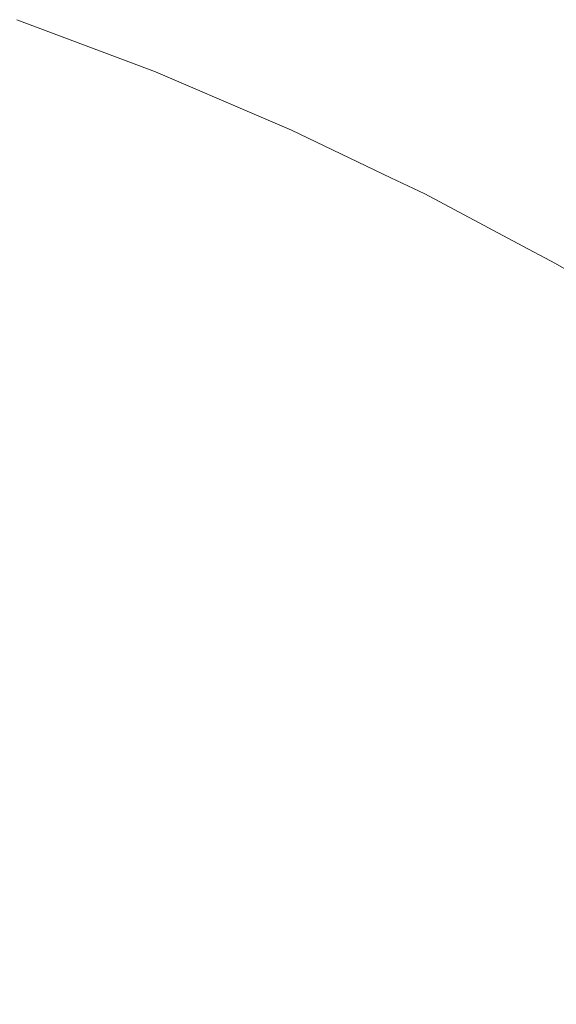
# Model space of a CAD drawing. Header units: centimetres. Extents: x -25.9 to 27.4, y -28.2 to -26.4.
# Tile 198 of 199: x 27.3048 to 27.3202, y -26.3939 to -26.3657. Entities that reach past the tile are written whole.
import ezdxf

# ---------------------------------------------------------------- set-up
doc = ezdxf.new("R2010")
doc.units = ezdxf.units.CM
doc.header["$LTSCALE"] = 2.54
doc.layers.add('Lucido design-1', color=7, linetype='Continuous')

# ---------------------------------------------------------------- blocks, each defined once
blk = doc.blocks.new('Gruppo-4-1')
at = {"color": 7, "linetype": 'Continuous', "lineweight": 9}
for points, invisible_edges in [([(27.304721, -26.365802, 539.815674), (27.308689, -26.367299, 539.815674), (27.30859, -26.367546, 539.811541), (27.304632, -26.366053, 539.811541)], 15), ([(27.304666, -26.365958, 540.427254), (27.308627, -26.367453, 540.427254), (27.308707, -26.367255, 540.423108), (27.304737, -26.365757, 540.423108)], 15), ([(27.308689, -26.367299, 539.815674), (27.304721, -26.365802, 539.815674), (27.304753, -26.365712, 539.820033), (27.307961, -26.366923, 539.820033)], 11), ([(27.307961, -26.366923, 540.420033), (27.304753, -26.365712, 540.420033), (27.304737, -26.365757, 540.423108), (27.308707, -26.367255, 540.423108)], 14), ([(27.304753, -26.365712, 540.420033), (27.307961, -26.366923, 540.420033), (27.307961, -26.366923, 539.820033), (27.304753, -26.365712, 539.820033)], 10), ([(27.304632, -26.366053, 539.811541), (27.30859, -26.367546, 539.811541), (27.308427, -26.367951, 539.807427), (27.304487, -26.366465, 539.807427)], 15), ([(27.304537, -26.366322, 540.43139), (27.308483, -26.367811, 540.43139), (27.308627, -26.367453, 540.427254), (27.304666, -26.365958, 540.427254)], 15), ([(27.304487, -26.366465, 539.807427), (27.308427, -26.367951, 539.807427), (27.308201, -26.368514, 539.803337), (27.304285, -26.367036, 539.803337)], 15), ([(27.304351, -26.366848, 540.435511), (27.308275, -26.368329, 540.435511), (27.308483, -26.367811, 540.43139), (27.304537, -26.366322, 540.43139)], 15), ([(27.304285, -26.367036, 539.803337), (27.308201, -26.368514, 539.803337), (27.307912, -26.369231, 539.79928), (27.304027, -26.367765, 539.79928)], 15), ([(27.304108, -26.367536, 540.439608), (27.308003, -26.369006, 540.439608), (27.308275, -26.368329, 540.435511), (27.304351, -26.366848, 540.435511)], 15), ([(27.308707, -26.367255, 540.423108), (27.308724, -26.367211, 540.420033), (27.307961, -26.366923, 540.420033)], 9), ([(27.308724, -26.367211, 539.820033), (27.307961, -26.366923, 539.820033), (27.307961, -26.366923, 540.420033), (27.308724, -26.367211, 540.420033)], 10), ([(27.307961, -26.366923, 539.820033), (27.308724, -26.367211, 539.820033), (27.308689, -26.367299, 539.815674)], 10), ([(27.308689, -26.367299, 539.815674), (27.31259, -26.368964, 539.815674), (27.31248, -26.369206, 539.811541), (27.30859, -26.367546, 539.811541)], 15), ([(27.308627, -26.367453, 540.427254), (27.312521, -26.369115, 540.427254), (27.312609, -26.36892, 540.423108), (27.308707, -26.367255, 540.423108)], 15), ([(27.31259, -26.368964, 539.815674), (27.308689, -26.367299, 539.815674), (27.308724, -26.367211, 539.820033), (27.311756, -26.368505, 539.820033)], 11), ([(27.311756, -26.368505, 540.420033), (27.308724, -26.367211, 540.420033), (27.308707, -26.367255, 540.423108), (27.312609, -26.36892, 540.423108)], 14), ([(27.308724, -26.367211, 540.420033), (27.311756, -26.368505, 540.420033), (27.311756, -26.368505, 539.820033), (27.308724, -26.367211, 539.820033)], 10), ([(27.303808, -26.368385, 540.443675), (27.307667, -26.369842, 540.443675), (27.308003, -26.369006, 540.439608), (27.304108, -26.367536, 540.439608)], 15), ([(27.30859, -26.367546, 539.811541), (27.31248, -26.369206, 539.811541), (27.3123, -26.369604, 539.807427), (27.308427, -26.367951, 539.807427)], 15), ([(27.308483, -26.367811, 540.43139), (27.312362, -26.369467, 540.43139), (27.312521, -26.369115, 540.427254), (27.308627, -26.367453, 540.427254)], 15), ([(27.304027, -26.367765, 539.79928), (27.307912, -26.369231, 539.79928), (27.307562, -26.370103, 539.795262), (27.303714, -26.368651, 539.795262)], 15), ([(27.308275, -26.368329, 540.435511), (27.312132, -26.369975, 540.435511), (27.312362, -26.369467, 540.43139), (27.308483, -26.367811, 540.43139)], 15), ([(27.308427, -26.367951, 539.807427), (27.3123, -26.369604, 539.807427), (27.312051, -26.370156, 539.803337), (27.308201, -26.368514, 539.803337)], 15), ([(27.303452, -26.369394, 540.447705), (27.307268, -26.370834, 540.447705), (27.307667, -26.369842, 540.443675), (27.303808, -26.368385, 540.443675)], 15), ([(27.308003, -26.369006, 540.439608), (27.311832, -26.37064, 540.439608), (27.312132, -26.369975, 540.435511), (27.308275, -26.368329, 540.435511)], 15), ([(27.303714, -26.368651, 539.795262), (27.307562, -26.370103, 539.795262), (27.307151, -26.371127, 539.791289), (27.303347, -26.369691, 539.791289)], 15), ([(27.308201, -26.368514, 539.803337), (27.312051, -26.370156, 539.803337), (27.311732, -26.370861, 539.79928), (27.307912, -26.369231, 539.79928)], 15), ([(27.312609, -26.36892, 540.423108), (27.312629, -26.368877, 540.420033), (27.311756, -26.368505, 540.420033)], 9), ([(27.312629, -26.368877, 539.820033), (27.311756, -26.368505, 539.820033), (27.311756, -26.368505, 540.420033), (27.312629, -26.368877, 540.420033)], 10), ([(27.311756, -26.368505, 539.820033), (27.312629, -26.368877, 539.820033), (27.31259, -26.368964, 539.815674)], 10), ([(27.307667, -26.369842, 540.443675), (27.311461, -26.37146, 540.443675), (27.311832, -26.37064, 540.439608), (27.308003, -26.369006, 540.439608)], 15), ([(27.31259, -26.368964, 539.815674), (27.316416, -26.370792, 539.815674), (27.316296, -26.37103, 539.811541), (27.31248, -26.369206, 539.811541)], 15), ([(27.312521, -26.369115, 540.427254), (27.316341, -26.37094, 540.427254), (27.316438, -26.37075, 540.423108), (27.312609, -26.36892, 540.423108)], 15), ([(27.316416, -26.370792, 539.815674), (27.31259, -26.368964, 539.815674), (27.312629, -26.368877, 539.820033), (27.31548, -26.37024, 539.820033)], 11), ([(27.31548, -26.37024, 540.420033), (27.312629, -26.368877, 540.420033), (27.312609, -26.36892, 540.423108), (27.316438, -26.37075, 540.423108)], 14), ([(27.312629, -26.368877, 540.420033), (27.31548, -26.37024, 540.420033), (27.31548, -26.37024, 539.820033), (27.312629, -26.368877, 539.820033)], 10), ([(27.307912, -26.369231, 539.79928), (27.311732, -26.370861, 539.79928), (27.311345, -26.371717, 539.795262), (27.307562, -26.370103, 539.795262)], 15), ([(27.31248, -26.369206, 539.811541), (27.316296, -26.37103, 539.811541), (27.3161, -26.37142, 539.807427), (27.3123, -26.369604, 539.807427)], 15), ([(27.312362, -26.369467, 540.43139), (27.316168, -26.371285, 540.43139), (27.316341, -26.37094, 540.427254), (27.312521, -26.369115, 540.427254)], 15), ([(27.303039, -26.370561, 540.45169), (27.306807, -26.371983, 540.45169), (27.307268, -26.370834, 540.447705), (27.303452, -26.369394, 540.447705)], 15), ([(27.312132, -26.369975, 540.435511), (27.315916, -26.371783, 540.435511), (27.316168, -26.371285, 540.43139), (27.312362, -26.369467, 540.43139)], 15), ([(27.303347, -26.369691, 539.791289), (27.307151, -26.371127, 539.791289), (27.306679, -26.372301, 539.787368), (27.302925, -26.370884, 539.787368)], 15), ([(27.307268, -26.370834, 540.447705), (27.31102, -26.372435, 540.447705), (27.311461, -26.37146, 540.443675), (27.307667, -26.369842, 540.443675)], 15), ([(27.3123, -26.369604, 539.807427), (27.3161, -26.37142, 539.807427), (27.315827, -26.371961, 539.803337), (27.312051, -26.370156, 539.803337)], 15), ([(27.307562, -26.370103, 539.795262), (27.311345, -26.371717, 539.795262), (27.31089, -26.372723, 539.791289), (27.307151, -26.371127, 539.791289)], 15), ([(27.311832, -26.37064, 540.439608), (27.315588, -26.372435, 540.439608), (27.315916, -26.371783, 540.435511), (27.312132, -26.369975, 540.435511)], 15), ([(27.312051, -26.370156, 539.803337), (27.315827, -26.371961, 539.803337), (27.315479, -26.372651, 539.79928), (27.311732, -26.370861, 539.79928)], 15), ([(27.316438, -26.37075, 540.423108), (27.316459, -26.370707, 540.420033), (27.31548, -26.37024, 540.420033)], 9), ([(27.316459, -26.370707, 539.820033), (27.31548, -26.37024, 539.820033), (27.31548, -26.37024, 540.420033), (27.316459, -26.370707, 540.420033)], 10), ([(27.31548, -26.37024, 539.820033), (27.316459, -26.370707, 539.820033), (27.316416, -26.370792, 539.815674)], 10), ([(27.302571, -26.371886, 540.455624), (27.306283, -26.373287, 540.455624), (27.306807, -26.371983, 540.45169), (27.303039, -26.370561, 540.45169)], 15), ([(27.311461, -26.37146, 540.443675), (27.315183, -26.373239, 540.443675), (27.315588, -26.372435, 540.439608), (27.311832, -26.37064, 540.439608)], 15), ([(27.320162, -26.372782, 539.815674), (27.316416, -26.370792, 539.815674), (27.316459, -26.370707, 539.820033), (27.319127, -26.372124, 539.820033)], 11), ([(27.319127, -26.372124, 540.420033), (27.316459, -26.370707, 540.420033), (27.316438, -26.37075, 540.423108), (27.320185, -26.37274, 540.423108)], 14), ([(27.316459, -26.370707, 540.420033), (27.319127, -26.372124, 540.420033), (27.319127, -26.372124, 539.820033), (27.316459, -26.370707, 539.820033)], 10), ([(27.302925, -26.370884, 539.787368), (27.306679, -26.372301, 539.787368), (27.306148, -26.373623, 539.783506), (27.302451, -26.372227, 539.783506)], 15), ([(27.306807, -26.371983, 540.45169), (27.31051, -26.373564, 540.45169), (27.31102, -26.372435, 540.447705), (27.307268, -26.370834, 540.447705)], 15), ([(27.311732, -26.370861, 539.79928), (27.315479, -26.372651, 539.79928), (27.315056, -26.37349, 539.795262), (27.311345, -26.371717, 539.795262)], 15), ([(27.316168, -26.371285, 540.43139), (27.319893, -26.373263, 540.43139), (27.320081, -26.372926, 540.427254), (27.316341, -26.37094, 540.427254)], 15), ([(27.316416, -26.370792, 539.815674), (27.320162, -26.372782, 539.815674), (27.320032, -26.373014, 539.811541), (27.316296, -26.37103, 539.811541)], 15), ([(27.316341, -26.37094, 540.427254), (27.320081, -26.372926, 540.427254), (27.320185, -26.37274, 540.423108), (27.316438, -26.37075, 540.423108)], 15), ([(27.307151, -26.371127, 539.791289), (27.31089, -26.372723, 539.791289), (27.310369, -26.373876, 539.787368), (27.306679, -26.372301, 539.787368)], 15), ([(27.316296, -26.37103, 539.811541), (27.320032, -26.373014, 539.811541), (27.319819, -26.373395, 539.807427), (27.3161, -26.37142, 539.807427)], 15), ([(27.31102, -26.372435, 540.447705), (27.314701, -26.374194, 540.447705), (27.315183, -26.373239, 540.443675), (27.311461, -26.37146, 540.443675)], 15), ([(27.3161, -26.37142, 539.807427), (27.319819, -26.373395, 539.807427), (27.319524, -26.373924, 539.803337), (27.315827, -26.371961, 539.803337)], 15), ([(27.315916, -26.371783, 540.435511), (27.31962, -26.373751, 540.435511), (27.319893, -26.373263, 540.43139), (27.316168, -26.371285, 540.43139)], 15), ([(27.311345, -26.371717, 539.795262), (27.315056, -26.37349, 539.795262), (27.314559, -26.374476, 539.791289), (27.31089, -26.372723, 539.791289)], 15), ([(27.315588, -26.372435, 540.439608), (27.319265, -26.374388, 540.439608), (27.31962, -26.373751, 540.435511), (27.315916, -26.371783, 540.435511)], 15), ([(27.302049, -26.373365, 540.459498), (27.305698, -26.374743, 540.459498), (27.306283, -26.373287, 540.455624), (27.302571, -26.371886, 540.455624)], 15), ([(27.306283, -26.373287, 540.455624), (27.309932, -26.374844, 540.455624), (27.31051, -26.373564, 540.45169), (27.306807, -26.371983, 540.45169)], 15), ([(27.315827, -26.371961, 539.803337), (27.319524, -26.373924, 539.803337), (27.319146, -26.374599, 539.79928), (27.315479, -26.372651, 539.79928)], 15), ([(27.320185, -26.37274, 540.423108), (27.320208, -26.372699, 540.420033), (27.319127, -26.372124, 540.420033)], 9), ([(27.320208, -26.372699, 539.820033), (27.319127, -26.372124, 539.820033), (27.319127, -26.372124, 540.420033), (27.320208, -26.372699, 540.420033)], 10), ([(27.319127, -26.372124, 539.820033), (27.320208, -26.372699, 539.820033), (27.320162, -26.372782, 539.815674)], 10), ([(27.302451, -26.372227, 539.783506), (27.306148, -26.373623, 539.783506), (27.305559, -26.375089, 539.77971), (27.301924, -26.373718, 539.77971)], 15), ([(27.306679, -26.372301, 539.787368), (27.310369, -26.373876, 539.787368), (27.309783, -26.375174, 539.783506), (27.306148, -26.373623, 539.783506)], 15), ([(27.31051, -26.373564, 540.45169), (27.314144, -26.3753, 540.45169), (27.314701, -26.374194, 540.447705), (27.31102, -26.372435, 540.447705)], 15), ([(27.315479, -26.372651, 539.79928), (27.319146, -26.374599, 539.79928), (27.318688, -26.37542, 539.795262), (27.315056, -26.37349, 539.795262)], 15), ([(27.315183, -26.373239, 540.443675), (27.318825, -26.375174, 540.443675), (27.319265, -26.374388, 540.439608), (27.315588, -26.372435, 540.439608)], 15), ([(27.31089, -26.372723, 539.791289), (27.314559, -26.374476, 539.791289), (27.313989, -26.375606, 539.787368), (27.310369, -26.373876, 539.787368)], 15), ([(27.319893, -26.373263, 540.43139), (27.32353, -26.375398, 540.43139), (27.323732, -26.375069, 540.427254), (27.320081, -26.372926, 540.427254)], 15), ([(27.320162, -26.372782, 539.815674), (27.323819, -26.374928, 539.815674), (27.32368, -26.375155, 539.811541), (27.320032, -26.373014, 539.811541)], 15), ([(27.320081, -26.372926, 540.427254), (27.323732, -26.375069, 540.427254), (27.323845, -26.374887, 540.423108), (27.320185, -26.37274, 540.423108)], 15), ([(27.323819, -26.374928, 539.815674), (27.320162, -26.372782, 539.815674), (27.320208, -26.372699, 539.820033), (27.32269, -26.374155, 539.820033)], 11), ([(27.32269, -26.374155, 540.420033), (27.320208, -26.372699, 540.420033), (27.320185, -26.37274, 540.423108), (27.323845, -26.374887, 540.423108)], 14), ([(27.320208, -26.372699, 540.420033), (27.32269, -26.374155, 540.420033), (27.32269, -26.374155, 539.820033), (27.320208, -26.372699, 539.820033)], 10), ([(27.314701, -26.374194, 540.447705), (27.318304, -26.376108, 540.447705), (27.318825, -26.375174, 540.443675), (27.315183, -26.373239, 540.443675)], 15), ([(27.320032, -26.373014, 539.811541), (27.32368, -26.375155, 539.811541), (27.323451, -26.375526, 539.807427), (27.319819, -26.373395, 539.807427)], 15), ([(27.301472, -26.374998, 540.463308), (27.305052, -26.376349, 540.463308), (27.305698, -26.374743, 540.459498), (27.302049, -26.373365, 540.459498)], 15), ([(27.305698, -26.374743, 540.459498), (27.309285, -26.376273, 540.459498), (27.309932, -26.374844, 540.455624), (27.306283, -26.373287, 540.455624)], 15), ([(27.315056, -26.37349, 539.795262), (27.318688, -26.37542, 539.795262), (27.31815, -26.376383, 539.791289), (27.314559, -26.374476, 539.791289)], 15), ([(27.319819, -26.373395, 539.807427), (27.323451, -26.375526, 539.807427), (27.323133, -26.376042, 539.803337), (27.319524, -26.373924, 539.803337)], 15), ([(27.31962, -26.373751, 540.435511), (27.323237, -26.375873, 540.435511), (27.32353, -26.375398, 540.43139), (27.319893, -26.373263, 540.43139)], 15), ([(27.301924, -26.373718, 539.77971), (27.305559, -26.375089, 539.77971), (27.304912, -26.376698, 539.775984), (27.301346, -26.375352, 539.775984)], 15), ([(27.306148, -26.373623, 539.783506), (27.309783, -26.375174, 539.783506), (27.309131, -26.376614, 539.77971), (27.305559, -26.375089, 539.77971)], 15), ([(27.309932, -26.374844, 540.455624), (27.313511, -26.376554, 540.455624), (27.314144, -26.3753, 540.45169), (27.31051, -26.373564, 540.45169)], 15), ([(27.319265, -26.374388, 540.439608), (27.322855, -26.376494, 540.439608), (27.323237, -26.375873, 540.435511), (27.31962, -26.373751, 540.435511)], 15), ([(27.310369, -26.373876, 539.787368), (27.313989, -26.375606, 539.787368), (27.313348, -26.376877, 539.783506), (27.309783, -26.375174, 539.783506)], 15), ([(27.319524, -26.373924, 539.803337), (27.323133, -26.376042, 539.803337), (27.322728, -26.376701, 539.79928), (27.319146, -26.374599, 539.79928)], 15), ([(27.314144, -26.3753, 540.45169), (27.3177, -26.377188, 540.45169), (27.318304, -26.376108, 540.447705), (27.314701, -26.374194, 540.447705)], 15), ([(27.314559, -26.374476, 539.791289), (27.31815, -26.376383, 539.791289), (27.317533, -26.377488, 539.787368), (27.313989, -26.375606, 539.787368)], 15), ([(27.319146, -26.374599, 539.79928), (27.322728, -26.376701, 539.79928), (27.322235, -26.377501, 539.795262), (27.318688, -26.37542, 539.795262)], 15), ([(27.318825, -26.375174, 540.443675), (27.322383, -26.377261, 540.443675), (27.322855, -26.376494, 540.439608), (27.319265, -26.374388, 540.439608)], 15), ([(27.305052, -26.376349, 540.463308), (27.308572, -26.377851, 540.463308), (27.309285, -26.376273, 540.459498), (27.305698, -26.374743, 540.459498)], 15), ([(27.309285, -26.376273, 540.459498), (27.312805, -26.377955, 540.459498), (27.313511, -26.376554, 540.455624), (27.309932, -26.374844, 540.455624)], 15), ([(27.300842, -26.376781, 540.467045), (27.304347, -26.378104, 540.467045), (27.305052, -26.376349, 540.463308), (27.301472, -26.374998, 540.463308)], 15), ([(27.305559, -26.375089, 539.77971), (27.309131, -26.376614, 539.77971), (27.308417, -26.378194, 539.775984), (27.304912, -26.376698, 539.775984)], 15), ([(27.309783, -26.375174, 539.783506), (27.313348, -26.376877, 539.783506), (27.312637, -26.378289, 539.77971), (27.309131, -26.376614, 539.77971)], 15), ([(27.318304, -26.376108, 540.447705), (27.321822, -26.378172, 540.447705), (27.322383, -26.377261, 540.443675), (27.318825, -26.375174, 540.443675)], 15), ([(27.301346, -26.375352, 539.775984), (27.304912, -26.376698, 539.775984), (27.30421, -26.378446, 539.772337), (27.300719, -26.377129, 539.772337)], 15), ([(27.313511, -26.376554, 540.455624), (27.317015, -26.378415, 540.455624), (27.3177, -26.377188, 540.45169), (27.314144, -26.3753, 540.45169)], 15), ([(27.318688, -26.37542, 539.795262), (27.322235, -26.377501, 539.795262), (27.321657, -26.378441, 539.791289), (27.31815, -26.376383, 539.791289)], 15), ([(27.313989, -26.375606, 539.787368), (27.317533, -26.377488, 539.787368), (27.316838, -26.378731, 539.783506), (27.313348, -26.376877, 539.783506)], 15), ([(27.304347, -26.378104, 540.467045), (27.307793, -26.379575, 540.467045), (27.308572, -26.377851, 540.463308), (27.305052, -26.376349, 540.463308)], 15), ([(27.308572, -26.377851, 540.463308), (27.312025, -26.379501, 540.463308), (27.312805, -26.377955, 540.459498), (27.309285, -26.376273, 540.459498)], 15), ([(27.3177, -26.377188, 540.45169), (27.321173, -26.379226, 540.45169), (27.321822, -26.378172, 540.447705), (27.318304, -26.376108, 540.447705)], 15), ([(27.309131, -26.376614, 539.77971), (27.312637, -26.378289, 539.77971), (27.311856, -26.379837, 539.775984), (27.308417, -26.378194, 539.775984)], 15), ([(27.312805, -26.377955, 540.459498), (27.31625, -26.379785, 540.459498), (27.317015, -26.378415, 540.455624), (27.313511, -26.376554, 540.455624)], 15), ([(27.31815, -26.376383, 539.791289), (27.321657, -26.378441, 539.791289), (27.320993, -26.379518, 539.787368), (27.317533, -26.377488, 539.787368)], 15), ([(27.304912, -26.376698, 539.775984), (27.308417, -26.378194, 539.775984), (27.307641, -26.37991, 539.772337), (27.30421, -26.378446, 539.772337)], 15), ([(27.313348, -26.376877, 539.783506), (27.316838, -26.378731, 539.783506), (27.316067, -26.380111, 539.77971), (27.312637, -26.378289, 539.77971)], 15), ([(27.317015, -26.378415, 540.455624), (27.320436, -26.380423, 540.455624), (27.321173, -26.379226, 540.45169), (27.3177, -26.377188, 540.45169)], 15), ([(27.317533, -26.377488, 539.787368), (27.320993, -26.379518, 539.787368), (27.320246, -26.380731, 539.783506), (27.316838, -26.378731, 539.783506)], 15), ([(27.307793, -26.379575, 540.467045), (27.311174, -26.38119, 540.467045), (27.312025, -26.379501, 540.463308), (27.308572, -26.377851, 540.463308)], 15), ([(27.312025, -26.379501, 540.463308), (27.315405, -26.381296, 540.463308), (27.31625, -26.379785, 540.459498), (27.312805, -26.377955, 540.459498)], 15), ([(27.303583, -26.380004, 540.470703), (27.30695, -26.381441, 540.470703), (27.307793, -26.379575, 540.467045), (27.304347, -26.378104, 540.467045)], 15), ([(27.308417, -26.378194, 539.775984), (27.311856, -26.379837, 539.775984), (27.311008, -26.381519, 539.772337), (27.307641, -26.37991, 539.772337)], 15), ([(27.312637, -26.378289, 539.77971), (27.316067, -26.380111, 539.77971), (27.315222, -26.381625, 539.775984), (27.311856, -26.379837, 539.775984)], 15), ([(27.30421, -26.378446, 539.772337), (27.307641, -26.37991, 539.772337), (27.306805, -26.38176, 539.768772), (27.303453, -26.380329, 539.768772)], 15), ([(27.31625, -26.379785, 540.459498), (27.319614, -26.381759, 540.459498), (27.320436, -26.380423, 540.455624), (27.317015, -26.378415, 540.455624)], 15), ([(27.316838, -26.378731, 539.783506), (27.320246, -26.380731, 539.783506), (27.319418, -26.382077, 539.77971), (27.316067, -26.380111, 539.77971)], 15), ([(27.30695, -26.381441, 540.470703), (27.310252, -26.383019, 540.470703), (27.311174, -26.38119, 540.467045), (27.307793, -26.379575, 540.467045)], 15), ([(27.311174, -26.38119, 540.467045), (27.314483, -26.382947, 540.467045), (27.315405, -26.381296, 540.463308), (27.312025, -26.379501, 540.463308)], 15), ([(27.302763, -26.382047, 540.474275), (27.306043, -26.383447, 540.474275), (27.30695, -26.381441, 540.470703), (27.303583, -26.380004, 540.470703)], 15), ([(27.307641, -26.37991, 539.772337), (27.311008, -26.381519, 539.772337), (27.310094, -26.383331, 539.768772), (27.306805, -26.38176, 539.768772)], 15), ([(27.311856, -26.379837, 539.775984), (27.315222, -26.381625, 539.775984), (27.314303, -26.383269, 539.772337), (27.311008, -26.381519, 539.772337)], 15), ([(27.315405, -26.381296, 540.463308), (27.318706, -26.383233, 540.463308), (27.319614, -26.381759, 540.459498), (27.31625, -26.379785, 540.459498)], 15), ([(27.316067, -26.380111, 539.77971), (27.319418, -26.382077, 539.77971), (27.318509, -26.383553, 539.775984), (27.315222, -26.381625, 539.775984)], 15), ([(27.303453, -26.380329, 539.768772), (27.306805, -26.38176, 539.768772), (27.30591, -26.383739, 539.765297), (27.302643, -26.382345, 539.765297)], 15), ([(27.319614, -26.381759, 540.459498), (27.322891, -26.383874, 540.459498), (27.32377, -26.382574, 540.455624), (27.320436, -26.380423, 540.455624)], 15), ([(27.320246, -26.380731, 539.783506), (27.323567, -26.382874, 539.783506), (27.322682, -26.384183, 539.77971), (27.319418, -26.382077, 539.77971)], 15), ([(27.310252, -26.383019, 540.470703), (27.313484, -26.384735, 540.470703), (27.314483, -26.382947, 540.467045), (27.311174, -26.38119, 540.467045)], 15), ([(27.314483, -26.382947, 540.467045), (27.317714, -26.384844, 540.467045), (27.318706, -26.383233, 540.463308), (27.315405, -26.381296, 540.463308)], 15), ([(27.306043, -26.383447, 540.474275), (27.309261, -26.384985, 540.474275), (27.310252, -26.383019, 540.470703), (27.30695, -26.381441, 540.470703)], 15), ([(27.311008, -26.381519, 539.772337), (27.314303, -26.383269, 539.772337), (27.313313, -26.385041, 539.768772), (27.310094, -26.383331, 539.768772)], 15), ([(27.315222, -26.381625, 539.775984), (27.318509, -26.383553, 539.775984), (27.317521, -26.385157, 539.772337), (27.314303, -26.383269, 539.772337)], 15), ([(27.306805, -26.38176, 539.768772), (27.310094, -26.383331, 539.768772), (27.309116, -26.385271, 539.765297), (27.30591, -26.383739, 539.765297)], 15), ([(27.318706, -26.383233, 540.463308), (27.321921, -26.385308, 540.463308), (27.322891, -26.383874, 540.459498), (27.319614, -26.381759, 540.459498)], 15), ([(27.301886, -26.38423, 540.477756), (27.305074, -26.38559, 540.477756), (27.306043, -26.383447, 540.474275), (27.302763, -26.382047, 540.474275)], 15), ([(27.319418, -26.382077, 539.77971), (27.322682, -26.384183, 539.77971), (27.321711, -26.38562, 539.775984), (27.318509, -26.383553, 539.775984)], 15), ([(27.302643, -26.382345, 539.765297), (27.30591, -26.383739, 539.765297), (27.304959, -26.385845, 539.761917), (27.301781, -26.384489, 539.761917)], 15), ([(27.309261, -26.384985, 540.474275), (27.31241, -26.386657, 540.474275), (27.313484, -26.384735, 540.470703), (27.310252, -26.383019, 540.470703)], 15), ([(27.313484, -26.384735, 540.470703), (27.31664, -26.386588, 540.470703), (27.317714, -26.384844, 540.467045), (27.314483, -26.382947, 540.467045)], 15), ([(27.310094, -26.383331, 539.768772), (27.313313, -26.385041, 539.768772), (27.312254, -26.386938, 539.765297), (27.309116, -26.385271, 539.765297)], 15), ([(27.314303, -26.383269, 539.772337), (27.317521, -26.385157, 539.772337), (27.316457, -26.386886, 539.768772), (27.313313, -26.385041, 539.768772)], 15), ([(27.317714, -26.384844, 540.467045), (27.320862, -26.386875, 540.467045), (27.321921, -26.385308, 540.463308), (27.318706, -26.383233, 540.463308)], 15), ([(27.305074, -26.38559, 540.477756), (27.308202, -26.387085, 540.477756), (27.309261, -26.384985, 540.474275), (27.306043, -26.383447, 540.474275)], 15), ([(27.318509, -26.383553, 539.775984), (27.321711, -26.38562, 539.775984), (27.320656, -26.387181, 539.772337), (27.317521, -26.385157, 539.772337)], 15), ([(27.30591, -26.383739, 539.765297), (27.309116, -26.385271, 539.765297), (27.308076, -26.387335, 539.761917), (27.304959, -26.385845, 539.761917)], 15), ([(27.300954, -26.386548, 540.481137), (27.304045, -26.387867, 540.481137), (27.305074, -26.38559, 540.477756), (27.301886, -26.38423, 540.477756)], 15), ([(27.301781, -26.384489, 539.761917), (27.304959, -26.385845, 539.761917), (27.303952, -26.388073, 539.758638), (27.30087, -26.386758, 539.758638)], 15), ([(27.31241, -26.386657, 540.474275), (27.315486, -26.388462, 540.474275), (27.31664, -26.386588, 540.470703), (27.313484, -26.384735, 540.470703)], 15), ([(27.308202, -26.387085, 540.477756), (27.311263, -26.388711, 540.477756), (27.31241, -26.386657, 540.474275), (27.309261, -26.384985, 540.474275)], 15), ([(27.313313, -26.385041, 539.768772), (27.316457, -26.386886, 539.768772), (27.315318, -26.388736, 539.765297), (27.312254, -26.386938, 539.765297)], 15), ([(27.31664, -26.386588, 540.470703), (27.319715, -26.388572, 540.470703), (27.320862, -26.386875, 540.467045), (27.317714, -26.384844, 540.467045)], 15), ([(27.309116, -26.385271, 539.765297), (27.312254, -26.386938, 539.765297), (27.311127, -26.388955, 539.761917), (27.308076, -26.387335, 539.761917)], 15), ([(27.317521, -26.385157, 539.772337), (27.320656, -26.387181, 539.772337), (27.319519, -26.388862, 539.768772), (27.316457, -26.386886, 539.768772)], 15), ([(27.304045, -26.387867, 540.481137), (27.307077, -26.389316, 540.481137), (27.308202, -26.387085, 540.477756), (27.305074, -26.38559, 540.477756)], 15), ([(27.304959, -26.385845, 539.761917), (27.308076, -26.387335, 539.761917), (27.306975, -26.389518, 539.758638), (27.303952, -26.388073, 539.758638)], 15), ([(27.311263, -26.388711, 540.477756), (27.314253, -26.390465, 540.477756), (27.315486, -26.388462, 540.474275), (27.31241, -26.386657, 540.474275)], 15), ([(27.315486, -26.388462, 540.474275), (27.318482, -26.390396, 540.474275), (27.319715, -26.388572, 540.470703), (27.31664, -26.386588, 540.470703)], 15), ([(27.312254, -26.386938, 539.765297), (27.315318, -26.388736, 539.765297), (27.314106, -26.390703, 539.761917), (27.311127, -26.388955, 539.761917)], 15), ([(27.316457, -26.386886, 539.768772), (27.319519, -26.388862, 539.768772), (27.318303, -26.390662, 539.765297), (27.315318, -26.388736, 539.765297)], 15), ([(27.319715, -26.388572, 540.470703), (27.322703, -26.390685, 540.470703), (27.323921, -26.389039, 540.467045), (27.320862, -26.386875, 540.467045)], 15), ([(27.308076, -26.387335, 539.761917), (27.311127, -26.388955, 539.761917), (27.309934, -26.391089, 539.758638), (27.306975, -26.389518, 539.758638)], 15), ([(27.307077, -26.389316, 540.481137), (27.310045, -26.390892, 540.481137), (27.311263, -26.388711, 540.477756), (27.308202, -26.387085, 540.477756)], 15), ([(27.320656, -26.387181, 539.772337), (27.323702, -26.389335, 539.772337), (27.322495, -26.390967, 539.768772), (27.319519, -26.388862, 539.768772)], 15), ([(27.302957, -26.390274, 540.484414), (27.305888, -26.391674, 540.484414), (27.307077, -26.389316, 540.481137), (27.304045, -26.387867, 540.481137)], 15), ([(27.303952, -26.388073, 539.758638), (27.306975, -26.389518, 539.758638), (27.305816, -26.391817, 539.755464), (27.302891, -26.390419, 539.755464)], 15), ([(27.314253, -26.390465, 540.477756), (27.317165, -26.392345, 540.477756), (27.318482, -26.390396, 540.474275), (27.315486, -26.388462, 540.474275)], 15), ([(27.310045, -26.390892, 540.481137), (27.312943, -26.392593, 540.481137), (27.314253, -26.390465, 540.477756), (27.311263, -26.388711, 540.477756)], 15), ([(27.315318, -26.388736, 539.765297), (27.318303, -26.390662, 539.765297), (27.317009, -26.392577, 539.761917), (27.314106, -26.390703, 539.761917)], 15), ([(27.318482, -26.390396, 540.474275), (27.321394, -26.392456, 540.474275), (27.322703, -26.390685, 540.470703), (27.319715, -26.388572, 540.470703)], 15), ([(27.311127, -26.388955, 539.761917), (27.314106, -26.390703, 539.761917), (27.312824, -26.392785, 539.758638), (27.309934, -26.391089, 539.758638)], 15), ([(27.319519, -26.388862, 539.768772), (27.322495, -26.390967, 539.768772), (27.321203, -26.392714, 539.765297), (27.318303, -26.390662, 539.765297)], 15), ([(27.305888, -26.391674, 540.484414), (27.308756, -26.393198, 540.484414), (27.310045, -26.390892, 540.481137), (27.307077, -26.389316, 540.481137)], 15), ([(27.306975, -26.389518, 539.758638), (27.309934, -26.391089, 539.758638), (27.308679, -26.393337, 539.755464), (27.305816, -26.391817, 539.755464)], 15), ([(27.302891, -26.390419, 539.755464), (27.305816, -26.391817, 539.755464), (27.304601, -26.394227, 539.7524), (27.301779, -26.392879, 539.7524)], 15), ([(27.301812, -26.392807, 540.48758), (27.304636, -26.394157, 540.48758), (27.305888, -26.391674, 540.484414), (27.302957, -26.390274, 540.484414)], 15), ([(27.312943, -26.392593, 540.481137), (27.315766, -26.394415, 540.481137), (27.317165, -26.392345, 540.477756), (27.314253, -26.390465, 540.477756)], 15), ([(27.317165, -26.392345, 540.477756), (27.319996, -26.394347, 540.477756), (27.321394, -26.392456, 540.474275), (27.318482, -26.390396, 540.474275)], 15), ([(27.314106, -26.390703, 539.761917), (27.317009, -26.392577, 539.761917), (27.31564, -26.394602, 539.758638), (27.312824, -26.392785, 539.758638)], 15), ([(27.318303, -26.390662, 539.765297), (27.321203, -26.392714, 539.765297), (27.319829, -26.394572, 539.761917), (27.317009, -26.392577, 539.761917)], 15), ([(27.308756, -26.393198, 540.484414), (27.311558, -26.394842, 540.484414), (27.312943, -26.392593, 540.481137), (27.310045, -26.390892, 540.481137)], 15), ([(27.309934, -26.391089, 539.758638), (27.312824, -26.392785, 539.758638), (27.311474, -26.394978, 539.755464), (27.308679, -26.393337, 539.755464)], 15), ([(27.305816, -26.391817, 539.755464), (27.308679, -26.393337, 539.755464), (27.307362, -26.395694, 539.7524), (27.304601, -26.394227, 539.7524)], 15), ([(27.304636, -26.394157, 540.48758), (27.307401, -26.395625, 540.48758), (27.308756, -26.393198, 540.484414), (27.305888, -26.391674, 540.484414)], 15), ([(27.315766, -26.394415, 540.481137), (27.31851, -26.396356, 540.481137), (27.319996, -26.394347, 540.477756), (27.317165, -26.392345, 540.477756)], 15), ([(27.311558, -26.394842, 540.484414), (27.314287, -26.396604, 540.484414), (27.315766, -26.394415, 540.481137), (27.312943, -26.392593, 540.481137)], 15), ([(27.317009, -26.392577, 539.761917), (27.319829, -26.394572, 539.761917), (27.318375, -26.396537, 539.758638), (27.31564, -26.394602, 539.758638)], 15), ([(27.321203, -26.392714, 539.765297), (27.324014, -26.394886, 539.765297), (27.322562, -26.396684, 539.761917), (27.319829, -26.394572, 539.761917)], 15), ([(27.319996, -26.394347, 540.477756), (27.322738, -26.396467, 540.477756), (27.324216, -26.394637, 540.474275), (27.321394, -26.392456, 540.474275)], 15), ([(27.312824, -26.392785, 539.758638), (27.31564, -26.394602, 539.758638), (27.314198, -26.396735, 539.755464), (27.311474, -26.394978, 539.755464)], 15), ([(27.307401, -26.395625, 540.48758), (27.3101, -26.397209, 540.48758), (27.311558, -26.394842, 540.484414), (27.308756, -26.393198, 540.484414)], 15), ([(27.308679, -26.393337, 539.755464), (27.311474, -26.394978, 539.755464), (27.310059, -26.397277, 539.7524), (27.307362, -26.395694, 539.7524)], 15)]:
    blk.add_3dface(points, dxfattribs=dict(at, invisible_edges=invisible_edges))

msp = doc.modelspace()

# ---------------------------------------------------------------- block references
at = {"layer": 'Lucido design-1', "color": 7}
msp.add_blockref('Gruppo-4-1', (0, 0), dxfattribs=at)

doc.saveas('drawing.dxf')
